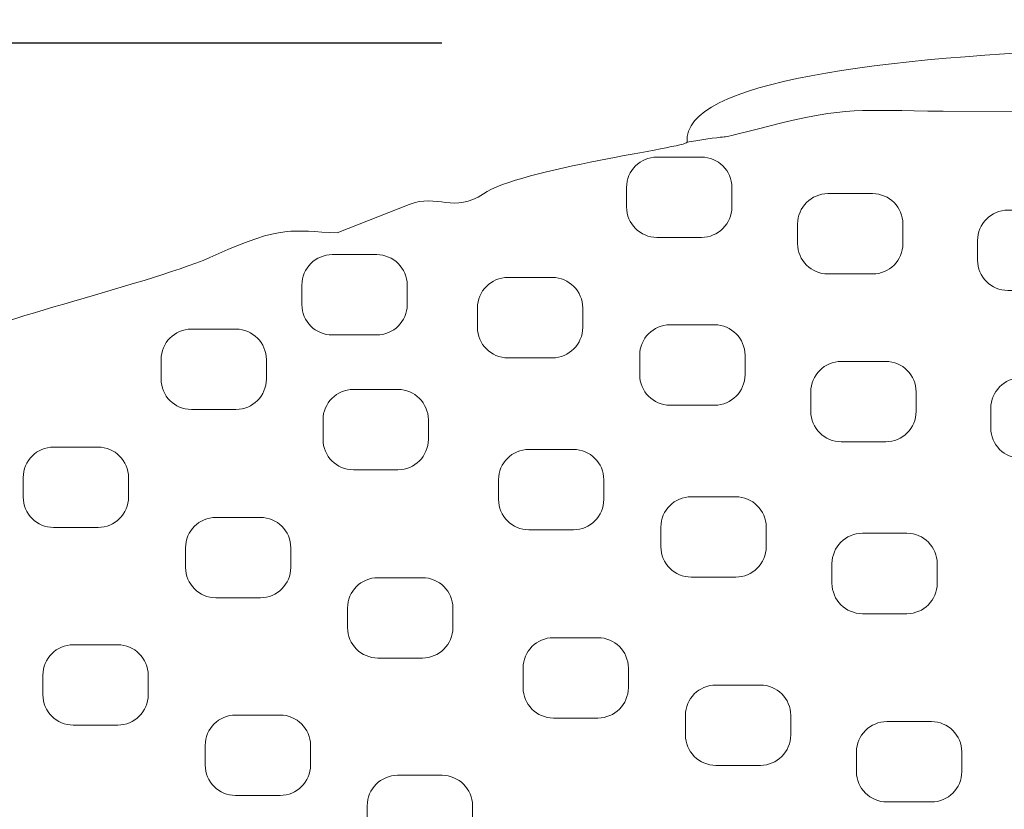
# Model space of a CAD drawing. Header units: millimetres. Extents: x -2387 to -702, y -1632 to 716.
# Tile 4 of 41: x -1261 to -1132, y -1512 to -1409. Entities that reach past the tile are written whole.
import ezdxf

# ---------------------------------------------------------------- set-up
doc = ezdxf.new("R2010")
doc.units = ezdxf.units.MM
doc.header["$MEASUREMENT"] = 0
doc.layers.add('COTAS', color=1, linetype='Continuous')
doc.layers.add('TATI', color=7, linetype='Continuous')
doc.dimstyles.get("Standard").update_dxf_attribs({"dimtxt": 20, "dimasz": 20, "dimexe": 7, "dimexo": 4, "dimgap": 12, "dimtad": 0, "dimtoh": 1, "dimdec": 0, "dimzin": 0, "dimdsep": 46, "dimtxsty": 'Standard', "dimcen": 0.09, "dimadec": 0, "dimazin": 0, "dimtfac": 1, "dimtdec": 0, "dimtofl": 0, "dimtmove": 0, "dimatfit": 3, "dimfxl": 1, "dimtolj": 1, "dimtzin": 0, "dimarcsym": 0})

# ---------------------------------------------------------------- blocks, each defined once
blk = doc.blocks.new('*D2')
at = {"layer": 'COTAS', "color": 0, "lineweight": -2, "transparency": 16777216}
for p, q in [((-1205.68, -1412.03), (-1368.81, -1412.03)), ((-1361.81, -1432.03), (-1361.81, -1485.01)), ((-1361.81, -1611.99), (-1361.81, -1559.01)), ((-1025.2, -1631.99), (-1368.81, -1631.99))]:
    blk.add_line(p, q, dxfattribs=at)
at = {"layer": 'COTAS', "color": 0, "transparency": 16777216}
for points in [[(-1365.14, -1432.03), (-1358.47, -1432.03), (-1361.81, -1412.03)], [(-1365.14, -1611.99), (-1358.47, -1611.99), (-1361.81, -1631.99)]]:
    blk.add_solid(points, dxfattribs=at)
at = {"layer": 'Defpoints', "color": 0, "transparency": 16777216}
for p in [(-1201.68, -1412.03), (-1361.81, -1631.99), (-1021.2, -1631.99)]:
    blk.add_point(p, dxfattribs=at)
at = {"layer": 'COTAS', "color": 0, "transparency": 16777216, "insert": (-1361.81, -1522.01), "char_height": 20, "attachment_point": 5, "rotation": 90}
blk.add_mtext('\\A1;220', dxfattribs=at)

msp = doc.modelspace()

# ---------------------------------------------------------------- linework, layer by layer
at = {"layer": 'TATI', "lineweight": 9}
for points, knots in [([(-1173.69, -1424.94), (-1174.92, -1408.98), (-1069.41, -1412.67), (-1044.28, -1411.94), (-1044.28, -1411.94), (-1015.19, -1411.1), (-936.67, -1414.76), (-916.55, -1416.56), (-916.55, -1416.56), (-912.94, -1416.88), (-886.5, -1417.4), (-884.51, -1428.74), (-884.51, -1428.74), (-873.53, -1429.92), (-868.82, -1438.04), (-857.37, -1437.35), (-857.37, -1437.35), (-839.17, -1439.43), (-851.75, -1446.46), (-823.25, -1444.36), (-823.25, -1444.36), (-815.3, -1445.56), (-812.55, -1449.4), (-805.96, -1449.6), (-805.96, -1449.6), (-802.93, -1449.69), (-797.59, -1454.69), (-796.06, -1455.1), (-796.06, -1455.1), (-789.31, -1456.88), (-782.08, -1463.8), (-775.83, -1471.93), (-775.83, -1471.93), (-774.03, -1474.27), (-769.74, -1477.44), (-768.49, -1479.09), (-768.49, -1479.09), (-763.34, -1485.91), (-758.96, -1492.66), (-760.56, -1510.26), (-760.56, -1510.26), (-761.35, -1519), (-759.21, -1525.33), (-765.71, -1534.85), (-765.71, -1534.85), (-769.89, -1545.66), (-774.85, -1545.94), (-784.21, -1555.42), (-784.21, -1555.42), (-793.63, -1564.95), (-796.19, -1566.79), (-807.55, -1573.08), (-807.55, -1573.08), (-814.21, -1576.76), (-812.8, -1577.33), (-819.63, -1579.04), (-819.63, -1579.04), (-823.37, -1579.97), (-825.09, -1586.06), (-834.27, -1586.57), (-834.27, -1586.57), (-841.4, -1594.55), (-845.43, -1592.72), (-849.72, -1593.74), (-849.72, -1593.74), (-853.73, -1596.89), (-857.04, -1597.99), (-863.11, -1599.14), (-863.11, -1599.14), (-870.35, -1603.04), (-871.01, -1602.74), (-877.91, -1603.54), (-877.91, -1603.54), (-878.76, -1605.15), (-883.44, -1606.41), (-889.34, -1607.88), (-889.34, -1607.88), (-896.28, -1612.51), (-896.76, -1611.8), (-903.74, -1612.46), (-903.74, -1612.46), (-904.64, -1612.55), (-906.05, -1615.92), (-919.34, -1617.22), (-919.34, -1617.22), (-924.55, -1620.5), (-928.17, -1620.57), (-932.38, -1620.05), (-932.38, -1620.05), (-936.44, -1622.8), (-939.48, -1622.92), (-943.49, -1622.27), (-943.49, -1622.27), (-950.47, -1625.82), (-953.78, -1623.04), (-956.82, -1623.99), (-956.82, -1623.99), (-960.54, -1625.15), (-970.74, -1625.46), (-973.58, -1624.75), (-973.58, -1624.75), (-975.71, -1625.96), (-983.21, -1628.06), (-988.38, -1627.4), (-988.38, -1627.4), (-992.89, -1626.82), (-998.27, -1629.58), (-1005.35, -1629.08), (-1005.35, -1629.08), (-1014.25, -1630.55), (-1016.05, -1630.63), (-1024.06, -1629.61), (-1024.06, -1629.61), (-1030.62, -1630.89), (-1036.72, -1631.19), (-1040.37, -1630.37), (-1040.37, -1630.37), (-1045.13, -1630.61), (-1046.84, -1630.89), (-1053.87, -1631.15), (-1053.87, -1631.15), (-1059.14, -1631.83), (-1062.33, -1630.8), (-1067.61, -1629.66), (-1067.61, -1629.66), (-1073.02, -1630.87), (-1078.32, -1630.08), (-1082.36, -1628.04), (-1082.36, -1628.04), (-1091.63, -1628.93), (-1094.07, -1628.54), (-1099.43, -1625.87), (-1099.43, -1625.87), (-1105.91, -1626.42), (-1109.97, -1628.38), (-1115.59, -1624.2), (-1115.59, -1624.2), (-1119.43, -1623.59), (-1121.95, -1626.29), (-1127.11, -1622.39), (-1127.11, -1622.39), (-1128.87, -1622.11), (-1132.33, -1623.24), (-1135.84, -1622.34), (-1135.84, -1622.34), (-1139.35, -1621.44), (-1138.84, -1619.28), (-1144.19, -1619.57), (-1144.19, -1619.57), (-1155.41, -1620.16), (-1155.55, -1616.7), (-1160.15, -1615.57), (-1160.15, -1615.57), (-1166.35, -1614.05), (-1167.79, -1616.47), (-1176.68, -1609.77), (-1176.68, -1609.77), (-1181.34, -1608.9), (-1183.75, -1608.06), (-1187.75, -1605.57), (-1187.75, -1605.57), (-1191.21, -1605.49), (-1192.24, -1607.07), (-1199.71, -1602.29), (-1199.71, -1602.29), (-1207.85, -1602.78), (-1208.58, -1601.7), (-1213.44, -1600.09), (-1213.44, -1600.09), (-1220.58, -1601.59), (-1226.07, -1598.86), (-1230.4, -1595.03), (-1230.4, -1595.03), (-1239.2, -1595.67), (-1240.19, -1591.17), (-1244.64, -1590.74), (-1244.64, -1590.74), (-1250.33, -1590.19), (-1254.66, -1587.13), (-1259, -1584.39), (-1259, -1584.39), (-1265.03, -1580.57), (-1266.74, -1582.9), (-1274.61, -1576.64), (-1274.61, -1576.64), (-1274.61, -1576.64), (-1285.95, -1565.97), (-1285.95, -1565.97), (-1285.95, -1565.97), (-1288.12, -1564.07), (-1297.27, -1561.29), (-1295.37, -1553.52), (-1295.37, -1553.52), (-1301.69, -1549.94), (-1301.4, -1542.83), (-1301.69, -1540.72), (-1301.69, -1540.72), (-1305.12, -1538.59), (-1306.08, -1530.18), (-1306.24, -1526.84), (-1306.24, -1526.84), (-1306.37, -1523.95), (-1311.46, -1522.26), (-1310.6, -1516.58), (-1310.6, -1516.58), (-1310.6, -1516.58), (-1309.17, -1510.47), (-1309.17, -1510.47), (-1309.17, -1510.47), (-1310.27, -1505.27), (-1312.4, -1501.91), (-1306.64, -1494.4), (-1306.64, -1494.4), (-1304.52, -1491.62), (-1307.5, -1486.28), (-1303.98, -1479.12), (-1303.98, -1479.12), (-1296.8, -1464.51), (-1281.89, -1458.44), (-1270, -1451.27), (-1270, -1451.27), (-1264.78, -1448.12), (-1243.2, -1443.32), (-1235.13, -1439.64), (-1235.13, -1439.64), (-1226.38, -1435.66), (-1225.24, -1436.56), (-1219.3, -1436.75), (-1219.3, -1436.75), (-1219.3, -1436.75), (-1209.93, -1433.05), (-1209.93, -1433.05), (-1209.93, -1433.05), (-1206.31, -1431.62), (-1204.06, -1434.28), (-1200.25, -1431.66), (-1200.25, -1431.66), (-1195.56, -1428.43), (-1173.64, -1425.59), (-1173.69, -1424.94)], [0, 0, 0, 0, 0.016393, 0.016393, 0.016393, 0.016393, 0.032787, 0.032787, 0.032787, 0.032787, 0.04918, 0.04918, 0.04918, 0.04918, 0.065574, 0.065574, 0.065574, 0.065574, 0.081967, 0.081967, 0.081967, 0.081967, 0.098361, 0.098361, 0.098361, 0.098361, 0.114754, 0.114754, 0.114754, 0.114754, 0.131148, 0.131148, 0.131148, 0.131148, 0.147541, 0.147541, 0.147541, 0.147541, 0.163934, 0.163934, 0.163934, 0.163934, 0.180328, 0.180328, 0.180328, 0.180328, 0.196721, 0.196721, 0.196721, 0.196721, 0.213115, 0.213115, 0.213115, 0.213115, 0.229508, 0.229508, 0.229508, 0.229508, 0.245902, 0.245902, 0.245902, 0.245902, 0.262295, 0.262295, 0.262295, 0.262295, 0.278689, 0.278689, 0.278689, 0.278689, 0.295082, 0.295082, 0.295082, 0.295082, 0.311475, 0.311475, 0.311475, 0.311475, 0.327869, 0.327869, 0.327869, 0.327869, 0.344262, 0.344262, 0.344262, 0.344262, 0.360656, 0.360656, 0.360656, 0.360656, 0.377049, 0.377049, 0.377049, 0.377049, 0.393443, 0.393443, 0.393443, 0.393443, 0.409836, 0.409836, 0.409836, 0.409836, 0.42623, 0.42623, 0.42623, 0.42623, 0.442623, 0.442623, 0.442623, 0.442623, 0.459016, 0.459016, 0.459016, 0.459016, 0.47541, 0.47541, 0.47541, 0.47541, 0.491803, 0.491803, 0.491803, 0.491803, 0.508197, 0.508197, 0.508197, 0.508197, 0.52459, 0.52459, 0.52459, 0.52459, 0.540984, 0.540984, 0.540984, 0.540984, 0.557377, 0.557377, 0.557377, 0.557377, 0.57377, 0.57377, 0.57377, 0.573771, 0.590164, 0.590164, 0.590164, 0.590164, 0.606557, 0.606557, 0.606557, 0.606557, 0.622951, 0.622951, 0.622951, 0.622951, 0.639344, 0.639344, 0.639344, 0.639344, 0.655738, 0.655738, 0.655738, 0.655738, 0.672131, 0.672131, 0.672131, 0.672131, 0.688525, 0.688525, 0.688525, 0.688525, 0.704918, 0.704918, 0.704918, 0.704918, 0.721311, 0.721311, 0.721311, 0.721311, 0.737705, 0.737705, 0.737705, 0.737705, 0.754098, 0.754098, 0.754098, 0.754098, 0.770492, 0.770492, 0.770492, 0.770492, 0.786885, 0.786885, 0.786885, 0.786885, 0.803279, 0.803279, 0.803279, 0.803279, 0.819672, 0.819672, 0.819672, 0.819672, 0.836066, 0.836066, 0.836066, 0.836066, 0.852459, 0.852459, 0.852459, 0.852459, 0.868852, 0.868852, 0.868852, 0.868852, 0.885246, 0.885246, 0.885246, 0.885246, 0.901639, 0.901639, 0.901639, 0.901639, 0.918033, 0.918033, 0.918033, 0.918033, 0.934426, 0.934426, 0.934426, 0.934426, 0.95082, 0.95082, 0.95082, 0.95082, 0.967213, 0.967213, 0.967213, 0.967213, 1, 1, 1, 1]), ([(-1173.69, -1424.94), (-1165.4, -1423.57), (-1172.17, -1425.13), (-1163.02, -1422.84), (-1163.02, -1422.84), (-1152.48, -1420.21), (-1151.55, -1420.83), (-1140.32, -1420.91), (-1140.32, -1420.91), (-1140.32, -1420.91), (-1128.01, -1421), (-1128.01, -1421), (-1128.01, -1421), (-1121.17, -1421.05), (-1118.81, -1418.62), (-1114.09, -1422.02), (-1114.09, -1422.02), (-1114.08, -1422.03), (-1113.36, -1421.55), (-1107.32, -1421.21), (-1107.32, -1421.21), (-1103.5, -1421), (-1078.23, -1416.6), (-1069.71, -1420.55), (-1069.71, -1420.55), (-1062.02, -1420.55), (-1056.09, -1417.91), (-1043.23, -1420.22), (-1043.23, -1420.22), (-1033.32, -1418.08), (-998.3, -1417.97), (-984.44, -1420.5), (-984.44, -1420.5), (-974.78, -1422.27), (-962.04, -1417.24), (-941.73, -1422.31), (-941.73, -1422.31), (-926.46, -1426.12), (-917, -1417.48), (-902.84, -1425.53), (-902.84, -1425.53), (-899.26, -1425.56), (-893.43, -1424.3), (-887.33, -1428.02), (-887.33, -1428.02), (-885.56, -1429.09), (-884.57, -1428.72), (-884.51, -1428.74)], [0, 0, 0, 0, 0.076923, 0.076923, 0.076923, 0.076923, 0.153846, 0.153846, 0.153846, 0.153846, 0.230769, 0.230769, 0.230769, 0.230769, 0.307692, 0.307692, 0.307692, 0.307692, 0.384615, 0.384615, 0.384615, 0.384615, 0.461538, 0.461538, 0.461538, 0.461538, 0.538462, 0.538462, 0.538462, 0.538462, 0.615385, 0.615385, 0.615385, 0.615385, 0.692308, 0.692308, 0.692308, 0.692308, 0.769231, 0.769231, 0.769231, 0.769231, 0.846154, 0.846154, 0.846154, 0.846154, 1, 1, 1, 1]), ([(-1181.58, -1430.84), (-1181.58, -1430.84), (-1181.58, -1433.39), (-1181.58, -1433.39), (-1181.58, -1433.39), (-1181.58, -1435.57), (-1179.8, -1437.35), (-1177.62, -1437.35), (-1177.62, -1437.35), (-1177.62, -1437.35), (-1171.81, -1437.35), (-1171.81, -1437.35), (-1171.81, -1437.35), (-1169.63, -1437.35), (-1167.85, -1435.57), (-1167.85, -1433.39), (-1167.85, -1433.39), (-1167.85, -1433.39), (-1167.85, -1430.84), (-1167.85, -1430.84), (-1167.85, -1430.84), (-1167.85, -1428.66), (-1169.63, -1426.88), (-1171.81, -1426.88), (-1171.81, -1426.88), (-1171.81, -1426.88), (-1177.62, -1426.88), (-1177.62, -1426.88), (-1177.62, -1426.88), (-1179.8, -1426.88), (-1181.58, -1428.66), (-1181.58, -1430.84)], [0, 0, 0, 0, 0.111111, 0.111111, 0.111111, 0.111111, 0.222222, 0.222222, 0.222222, 0.222222, 0.333333, 0.333333, 0.333333, 0.333333, 0.444444, 0.444444, 0.444444, 0.444444, 0.555556, 0.555556, 0.555556, 0.555556, 0.666667, 0.666667, 0.666667, 0.666667, 0.777778, 0.777778, 0.777778, 0.777778, 1, 1, 1, 1]), ([(-1159.28, -1435.61), (-1159.28, -1435.61), (-1159.28, -1438.16), (-1159.28, -1438.16), (-1159.28, -1438.16), (-1159.28, -1440.34), (-1157.5, -1442.12), (-1155.32, -1442.12), (-1155.32, -1442.12), (-1155.32, -1442.12), (-1149.5, -1442.12), (-1149.5, -1442.12), (-1149.5, -1442.12), (-1147.32, -1442.12), (-1145.55, -1440.34), (-1145.55, -1438.16), (-1145.55, -1438.16), (-1145.55, -1438.16), (-1145.55, -1435.61), (-1145.55, -1435.61), (-1145.55, -1435.61), (-1145.55, -1433.43), (-1147.32, -1431.65), (-1149.5, -1431.65), (-1149.5, -1431.65), (-1149.5, -1431.65), (-1155.32, -1431.65), (-1155.32, -1431.65), (-1155.32, -1431.65), (-1157.5, -1431.65), (-1159.28, -1433.43), (-1159.28, -1435.61)], [0, 0, 0, 0, 0.111111, 0.111111, 0.111111, 0.111111, 0.222222, 0.222222, 0.222222, 0.222222, 0.333333, 0.333333, 0.333333, 0.333333, 0.444444, 0.444444, 0.444444, 0.444444, 0.555556, 0.555556, 0.555556, 0.555556, 0.666667, 0.666667, 0.666667, 0.666667, 0.777778, 0.777778, 0.777778, 0.777778, 1, 1, 1, 1]), ([(-1135.82, -1437.76), (-1135.82, -1437.76), (-1135.82, -1440.32), (-1135.82, -1440.32), (-1135.82, -1440.32), (-1135.82, -1442.49), (-1134.04, -1444.27), (-1131.86, -1444.27), (-1131.86, -1444.27), (-1131.86, -1444.27), (-1126.05, -1444.27), (-1126.05, -1444.27), (-1126.05, -1444.27), (-1123.87, -1444.27), (-1122.09, -1442.49), (-1122.09, -1440.32), (-1122.09, -1440.32), (-1122.09, -1440.32), (-1122.09, -1437.76), (-1122.09, -1437.76), (-1122.09, -1437.76), (-1122.09, -1435.58), (-1123.87, -1433.8), (-1126.05, -1433.8), (-1126.05, -1433.8), (-1126.05, -1433.8), (-1131.86, -1433.8), (-1131.86, -1433.8), (-1131.86, -1433.8), (-1134.04, -1433.8), (-1135.82, -1435.58), (-1135.82, -1437.76)], [0, 0, 0, 0, 0.111111, 0.111111, 0.111111, 0.111111, 0.222222, 0.222222, 0.222222, 0.222222, 0.333333, 0.333333, 0.333333, 0.333333, 0.444444, 0.444444, 0.444444, 0.444444, 0.555556, 0.555556, 0.555556, 0.555556, 0.666667, 0.666667, 0.666667, 0.666667, 0.777778, 0.777778, 0.777778, 0.777778, 1, 1, 1, 1]), ([(-1223.92, -1443.56), (-1223.92, -1443.56), (-1223.92, -1446.11), (-1223.92, -1446.11), (-1223.92, -1446.11), (-1223.92, -1448.29), (-1222.14, -1450.07), (-1219.96, -1450.07), (-1219.96, -1450.07), (-1219.96, -1450.07), (-1214.14, -1450.07), (-1214.14, -1450.07), (-1214.14, -1450.07), (-1211.96, -1450.07), (-1210.19, -1448.29), (-1210.19, -1446.11), (-1210.19, -1446.11), (-1210.19, -1446.11), (-1210.19, -1443.56), (-1210.19, -1443.56), (-1210.19, -1443.56), (-1210.19, -1441.38), (-1211.96, -1439.6), (-1214.14, -1439.6), (-1214.14, -1439.6), (-1214.14, -1439.6), (-1219.96, -1439.6), (-1219.96, -1439.6), (-1219.96, -1439.6), (-1222.14, -1439.6), (-1223.92, -1441.38), (-1223.92, -1443.56)], [0, 0, 0, 0, 0.111111, 0.111111, 0.111111, 0.111111, 0.222222, 0.222222, 0.222222, 0.222222, 0.333333, 0.333333, 0.333333, 0.333333, 0.444444, 0.444444, 0.444444, 0.444444, 0.555556, 0.555556, 0.555556, 0.555556, 0.666667, 0.666667, 0.666667, 0.666667, 0.777778, 0.777778, 0.777778, 0.777778, 1, 1, 1, 1]), ([(-1201.03, -1446.54), (-1201.03, -1446.54), (-1201.03, -1449.1), (-1201.03, -1449.1), (-1201.03, -1449.1), (-1201.03, -1451.27), (-1199.25, -1453.05), (-1197.07, -1453.05), (-1197.07, -1453.05), (-1197.07, -1453.05), (-1191.26, -1453.05), (-1191.26, -1453.05), (-1191.26, -1453.05), (-1189.08, -1453.05), (-1187.3, -1451.27), (-1187.3, -1449.1), (-1187.3, -1449.1), (-1187.3, -1449.1), (-1187.3, -1446.54), (-1187.3, -1446.54), (-1187.3, -1446.54), (-1187.3, -1444.36), (-1189.08, -1442.58), (-1191.26, -1442.58), (-1191.26, -1442.58), (-1191.26, -1442.58), (-1197.07, -1442.58), (-1197.07, -1442.58), (-1197.07, -1442.58), (-1199.25, -1442.58), (-1201.03, -1444.36), (-1201.03, -1446.54)], [0, 0, 0, 0, 0.111111, 0.111111, 0.111111, 0.111111, 0.222222, 0.222222, 0.222222, 0.222222, 0.333333, 0.333333, 0.333333, 0.333333, 0.444444, 0.444444, 0.444444, 0.444444, 0.555556, 0.555556, 0.555556, 0.555556, 0.666667, 0.666667, 0.666667, 0.666667, 0.777778, 0.777778, 0.777778, 0.777778, 1, 1, 1, 1]), ([(-1242.28, -1453.27), (-1242.28, -1453.27), (-1242.28, -1455.82), (-1242.28, -1455.82), (-1242.28, -1455.82), (-1242.28, -1458), (-1240.5, -1459.78), (-1238.33, -1459.78), (-1238.33, -1459.78), (-1238.33, -1459.78), (-1232.51, -1459.78), (-1232.51, -1459.78), (-1232.51, -1459.78), (-1230.33, -1459.78), (-1228.55, -1458), (-1228.55, -1455.82), (-1228.55, -1455.82), (-1228.55, -1455.82), (-1228.55, -1453.27), (-1228.55, -1453.27), (-1228.55, -1453.27), (-1228.55, -1451.09), (-1230.33, -1449.31), (-1232.51, -1449.31), (-1232.51, -1449.31), (-1232.51, -1449.31), (-1238.33, -1449.31), (-1238.33, -1449.31), (-1238.33, -1449.31), (-1240.5, -1449.31), (-1242.28, -1451.09), (-1242.28, -1453.27)], [0, 0, 0, 0, 0.111111, 0.111111, 0.111111, 0.111111, 0.222222, 0.222222, 0.222222, 0.222222, 0.333333, 0.333333, 0.333333, 0.333333, 0.444444, 0.444444, 0.444444, 0.444444, 0.555556, 0.555556, 0.555556, 0.555556, 0.666667, 0.666667, 0.666667, 0.666667, 0.777778, 0.777778, 0.777778, 0.777778, 1, 1, 1, 1]), ([(-1179.87, -1452.71), (-1179.87, -1452.71), (-1179.87, -1455.27), (-1179.87, -1455.27), (-1179.87, -1455.27), (-1179.87, -1457.44), (-1178.09, -1459.22), (-1175.91, -1459.22), (-1175.91, -1459.22), (-1175.91, -1459.22), (-1170.09, -1459.22), (-1170.09, -1459.22), (-1170.09, -1459.22), (-1167.91, -1459.22), (-1166.14, -1457.44), (-1166.14, -1455.27), (-1166.14, -1455.27), (-1166.14, -1455.27), (-1166.14, -1452.71), (-1166.14, -1452.71), (-1166.14, -1452.71), (-1166.14, -1450.53), (-1167.91, -1448.75), (-1170.09, -1448.75), (-1170.09, -1448.75), (-1170.09, -1448.75), (-1175.91, -1448.75), (-1175.91, -1448.75), (-1175.91, -1448.75), (-1178.09, -1448.75), (-1179.87, -1450.53), (-1179.87, -1452.71)], [0, 0, 0, 0, 0.111111, 0.111111, 0.111111, 0.111111, 0.222222, 0.222222, 0.222222, 0.222222, 0.333333, 0.333333, 0.333333, 0.333333, 0.444444, 0.444444, 0.444444, 0.444444, 0.555556, 0.555556, 0.555556, 0.555556, 0.666667, 0.666667, 0.666667, 0.666667, 0.777778, 0.777778, 0.777778, 0.777778, 1, 1, 1, 1]), ([(-1157.56, -1457.48), (-1157.56, -1457.48), (-1157.56, -1460.03), (-1157.56, -1460.03), (-1157.56, -1460.03), (-1157.56, -1462.21), (-1155.78, -1463.99), (-1153.6, -1463.99), (-1153.6, -1463.99), (-1153.6, -1463.99), (-1147.79, -1463.99), (-1147.79, -1463.99), (-1147.79, -1463.99), (-1145.61, -1463.99), (-1143.83, -1462.21), (-1143.83, -1460.03), (-1143.83, -1460.03), (-1143.83, -1460.03), (-1143.83, -1457.48), (-1143.83, -1457.48), (-1143.83, -1457.48), (-1143.83, -1455.3), (-1145.61, -1453.52), (-1147.79, -1453.52), (-1147.79, -1453.52), (-1147.79, -1453.52), (-1153.6, -1453.52), (-1153.6, -1453.52), (-1153.6, -1453.52), (-1155.78, -1453.52), (-1157.56, -1455.3), (-1157.56, -1457.48)], [0, 0, 0, 0, 0.111111, 0.111111, 0.111111, 0.111111, 0.222222, 0.222222, 0.222222, 0.222222, 0.333333, 0.333333, 0.333333, 0.333333, 0.444444, 0.444444, 0.444444, 0.444444, 0.555556, 0.555556, 0.555556, 0.555556, 0.666667, 0.666667, 0.666667, 0.666667, 0.777778, 0.777778, 0.777778, 0.777778, 1, 1, 1, 1]), ([(-1134.1, -1459.63), (-1134.1, -1459.63), (-1134.1, -1462.19), (-1134.1, -1462.19), (-1134.1, -1462.19), (-1134.1, -1464.36), (-1132.32, -1466.15), (-1130.14, -1466.15), (-1130.14, -1466.15), (-1130.14, -1466.15), (-1124.33, -1466.15), (-1124.33, -1466.15), (-1124.33, -1466.15), (-1122.15, -1466.15), (-1120.37, -1464.36), (-1120.37, -1462.19), (-1120.37, -1462.19), (-1120.37, -1462.19), (-1120.37, -1459.63), (-1120.37, -1459.63), (-1120.37, -1459.63), (-1120.37, -1457.45), (-1122.15, -1455.67), (-1124.33, -1455.67), (-1124.33, -1455.67), (-1124.33, -1455.67), (-1130.14, -1455.67), (-1130.14, -1455.67), (-1130.14, -1455.67), (-1132.32, -1455.67), (-1134.1, -1457.45), (-1134.1, -1459.63)], [0, 0, 0, 0, 0.111111, 0.111111, 0.111111, 0.111111, 0.222222, 0.222222, 0.222222, 0.222222, 0.333333, 0.333333, 0.333333, 0.333333, 0.444444, 0.444444, 0.444444, 0.444444, 0.555556, 0.555556, 0.555556, 0.555556, 0.666667, 0.666667, 0.666667, 0.666667, 0.777778, 0.777778, 0.777778, 0.777778, 1, 1, 1, 1]), ([(-1221.16, -1461.12), (-1221.16, -1461.12), (-1221.16, -1463.68), (-1221.16, -1463.68), (-1221.16, -1463.68), (-1221.16, -1465.86), (-1219.38, -1467.64), (-1217.2, -1467.64), (-1217.2, -1467.64), (-1217.2, -1467.64), (-1211.39, -1467.64), (-1211.39, -1467.64), (-1211.39, -1467.64), (-1209.21, -1467.64), (-1207.43, -1465.86), (-1207.43, -1463.68), (-1207.43, -1463.68), (-1207.43, -1463.68), (-1207.43, -1461.12), (-1207.43, -1461.12), (-1207.43, -1461.12), (-1207.43, -1458.95), (-1209.21, -1457.17), (-1211.39, -1457.17), (-1211.39, -1457.17), (-1211.39, -1457.17), (-1217.2, -1457.17), (-1217.2, -1457.17), (-1217.2, -1457.17), (-1219.38, -1457.17), (-1221.16, -1458.95), (-1221.16, -1461.12)], [0, 0, 0, 0, 0.111111, 0.111111, 0.111111, 0.111111, 0.222222, 0.222222, 0.222222, 0.222222, 0.333333, 0.333333, 0.333333, 0.333333, 0.444444, 0.444444, 0.444444, 0.444444, 0.555556, 0.555556, 0.555556, 0.555556, 0.666667, 0.666667, 0.666667, 0.666667, 0.777778, 0.777778, 0.777778, 0.777778, 1, 1, 1, 1]), ([(-1260.25, -1468.65), (-1260.25, -1468.65), (-1260.25, -1471.2), (-1260.25, -1471.2), (-1260.25, -1471.2), (-1260.25, -1473.38), (-1258.47, -1475.16), (-1256.3, -1475.16), (-1256.3, -1475.16), (-1256.3, -1475.16), (-1250.48, -1475.16), (-1250.48, -1475.16), (-1250.48, -1475.16), (-1248.3, -1475.16), (-1246.52, -1473.38), (-1246.52, -1471.2), (-1246.52, -1471.2), (-1246.52, -1471.2), (-1246.52, -1468.65), (-1246.52, -1468.65), (-1246.52, -1468.65), (-1246.52, -1466.47), (-1248.3, -1464.69), (-1250.48, -1464.69), (-1250.48, -1464.69), (-1250.48, -1464.69), (-1256.3, -1464.69), (-1256.3, -1464.69), (-1256.3, -1464.69), (-1258.47, -1464.69), (-1260.25, -1466.47), (-1260.25, -1468.65)], [0, 0, 0, 0, 0.111111, 0.111111, 0.111111, 0.111111, 0.222222, 0.222222, 0.222222, 0.222222, 0.333333, 0.333333, 0.333333, 0.333333, 0.444444, 0.444444, 0.444444, 0.444444, 0.555556, 0.555556, 0.555556, 0.555556, 0.666667, 0.666667, 0.666667, 0.666667, 0.777778, 0.777778, 0.777778, 0.777778, 1, 1, 1, 1]), ([(-1198.28, -1468.94), (-1198.28, -1468.94), (-1198.28, -1471.5), (-1198.28, -1471.5), (-1198.28, -1471.5), (-1198.28, -1473.68), (-1196.5, -1475.46), (-1194.32, -1475.46), (-1194.32, -1475.46), (-1194.32, -1475.46), (-1188.51, -1475.46), (-1188.51, -1475.46), (-1188.51, -1475.46), (-1186.33, -1475.46), (-1184.55, -1473.68), (-1184.55, -1471.5), (-1184.55, -1471.5), (-1184.55, -1471.5), (-1184.55, -1468.94), (-1184.55, -1468.94), (-1184.55, -1468.94), (-1184.55, -1466.77), (-1186.33, -1464.99), (-1188.51, -1464.99), (-1188.51, -1464.99), (-1188.51, -1464.99), (-1194.32, -1464.99), (-1194.32, -1464.99), (-1194.32, -1464.99), (-1196.5, -1464.99), (-1198.28, -1466.77), (-1198.28, -1468.94)], [0, 0, 0, 0, 0.111111, 0.111111, 0.111111, 0.111111, 0.222222, 0.222222, 0.222222, 0.222222, 0.333333, 0.333333, 0.333333, 0.333333, 0.444444, 0.444444, 0.444444, 0.444444, 0.555556, 0.555556, 0.555556, 0.555556, 0.666667, 0.666667, 0.666667, 0.666667, 0.777778, 0.777778, 0.777778, 0.777778, 1, 1, 1, 1]), ([(-1177.11, -1475.11), (-1177.11, -1475.11), (-1177.11, -1477.67), (-1177.11, -1477.67), (-1177.11, -1477.67), (-1177.11, -1479.85), (-1175.33, -1481.63), (-1173.15, -1481.63), (-1173.15, -1481.63), (-1173.15, -1481.63), (-1167.34, -1481.63), (-1167.34, -1481.63), (-1167.34, -1481.63), (-1165.16, -1481.63), (-1163.38, -1479.85), (-1163.38, -1477.67), (-1163.38, -1477.67), (-1163.38, -1477.67), (-1163.38, -1475.11), (-1163.38, -1475.11), (-1163.38, -1475.11), (-1163.38, -1472.94), (-1165.16, -1471.16), (-1167.34, -1471.16), (-1167.34, -1471.16), (-1167.34, -1471.16), (-1173.15, -1471.16), (-1173.15, -1471.16), (-1173.15, -1471.16), (-1175.33, -1471.16), (-1177.11, -1472.94), (-1177.11, -1475.11)], [0, 0, 0, 0, 0.111111, 0.111111, 0.111111, 0.111111, 0.222222, 0.222222, 0.222222, 0.222222, 0.333333, 0.333333, 0.333333, 0.333333, 0.444444, 0.444444, 0.444444, 0.444444, 0.555556, 0.555556, 0.555556, 0.555556, 0.666667, 0.666667, 0.666667, 0.666667, 0.777778, 0.777778, 0.777778, 0.777778, 1, 1, 1, 1]), ([(-1239.09, -1477.81), (-1239.09, -1477.81), (-1239.09, -1480.37), (-1239.09, -1480.37), (-1239.09, -1480.37), (-1239.09, -1482.54), (-1237.31, -1484.32), (-1235.13, -1484.32), (-1235.13, -1484.32), (-1235.13, -1484.32), (-1229.32, -1484.32), (-1229.32, -1484.32), (-1229.32, -1484.32), (-1227.14, -1484.32), (-1225.36, -1482.54), (-1225.36, -1480.37), (-1225.36, -1480.37), (-1225.36, -1480.37), (-1225.36, -1477.81), (-1225.36, -1477.81), (-1225.36, -1477.81), (-1225.36, -1475.63), (-1227.14, -1473.85), (-1229.32, -1473.85), (-1229.32, -1473.85), (-1229.32, -1473.85), (-1235.13, -1473.85), (-1235.13, -1473.85), (-1235.13, -1473.85), (-1237.31, -1473.85), (-1239.09, -1475.63), (-1239.09, -1477.81)], [0, 0, 0, 0, 0.111111, 0.111111, 0.111111, 0.111111, 0.222222, 0.222222, 0.222222, 0.222222, 0.333333, 0.333333, 0.333333, 0.333333, 0.444444, 0.444444, 0.444444, 0.444444, 0.555556, 0.555556, 0.555556, 0.555556, 0.666667, 0.666667, 0.666667, 0.666667, 0.777778, 0.777778, 0.777778, 0.777778, 1, 1, 1, 1]), ([(-1154.8, -1479.88), (-1154.8, -1479.88), (-1154.8, -1482.44), (-1154.8, -1482.44), (-1154.8, -1482.44), (-1154.8, -1484.62), (-1153.02, -1486.4), (-1150.84, -1486.4), (-1150.84, -1486.4), (-1150.84, -1486.4), (-1145.03, -1486.4), (-1145.03, -1486.4), (-1145.03, -1486.4), (-1142.85, -1486.4), (-1141.07, -1484.62), (-1141.07, -1482.44), (-1141.07, -1482.44), (-1141.07, -1482.44), (-1141.07, -1479.88), (-1141.07, -1479.88), (-1141.07, -1479.88), (-1141.07, -1477.71), (-1142.85, -1475.92), (-1145.03, -1475.92), (-1145.03, -1475.92), (-1145.03, -1475.92), (-1150.84, -1475.92), (-1150.84, -1475.92), (-1150.84, -1475.92), (-1153.02, -1475.92), (-1154.8, -1477.71), (-1154.8, -1479.88)], [0, 0, 0, 0, 0.111111, 0.111111, 0.111111, 0.111111, 0.222222, 0.222222, 0.222222, 0.222222, 0.333333, 0.333333, 0.333333, 0.333333, 0.444444, 0.444444, 0.444444, 0.444444, 0.555556, 0.555556, 0.555556, 0.555556, 0.666667, 0.666667, 0.666667, 0.666667, 0.777778, 0.777778, 0.777778, 0.777778, 1, 1, 1, 1]), ([(-1217.96, -1485.67), (-1217.96, -1485.67), (-1217.96, -1488.22), (-1217.96, -1488.22), (-1217.96, -1488.22), (-1217.96, -1490.4), (-1216.18, -1492.18), (-1214, -1492.18), (-1214, -1492.18), (-1214, -1492.18), (-1208.19, -1492.18), (-1208.19, -1492.18), (-1208.19, -1492.18), (-1206.01, -1492.18), (-1204.23, -1490.4), (-1204.23, -1488.22), (-1204.23, -1488.22), (-1204.23, -1488.22), (-1204.23, -1485.67), (-1204.23, -1485.67), (-1204.23, -1485.67), (-1204.23, -1483.49), (-1206.01, -1481.71), (-1208.19, -1481.71), (-1208.19, -1481.71), (-1208.19, -1481.71), (-1214, -1481.71), (-1214, -1481.71), (-1214, -1481.71), (-1216.18, -1481.71), (-1217.96, -1483.49), (-1217.96, -1485.67)], [0, 0, 0, 0, 0.111111, 0.111111, 0.111111, 0.111111, 0.222222, 0.222222, 0.222222, 0.222222, 0.333333, 0.333333, 0.333333, 0.333333, 0.444444, 0.444444, 0.444444, 0.444444, 0.555556, 0.555556, 0.555556, 0.555556, 0.666667, 0.666667, 0.666667, 0.666667, 0.777778, 0.777778, 0.777778, 0.777778, 1, 1, 1, 1]), ([(-1257.69, -1494.41), (-1257.69, -1494.41), (-1257.69, -1496.97), (-1257.69, -1496.97), (-1257.69, -1496.97), (-1257.69, -1499.14), (-1255.91, -1500.92), (-1253.73, -1500.92), (-1253.73, -1500.92), (-1253.73, -1500.92), (-1247.92, -1500.92), (-1247.92, -1500.92), (-1247.92, -1500.92), (-1245.74, -1500.92), (-1243.96, -1499.14), (-1243.96, -1496.97), (-1243.96, -1496.97), (-1243.96, -1496.97), (-1243.96, -1494.41), (-1243.96, -1494.41), (-1243.96, -1494.41), (-1243.96, -1492.23), (-1245.74, -1490.45), (-1247.92, -1490.45), (-1247.92, -1490.45), (-1247.92, -1490.45), (-1253.73, -1490.45), (-1253.73, -1490.45), (-1253.73, -1490.45), (-1255.91, -1490.45), (-1257.69, -1492.23), (-1257.69, -1494.41)], [0, 0, 0, 0, 0.111111, 0.111111, 0.111111, 0.111111, 0.222222, 0.222222, 0.222222, 0.222222, 0.333333, 0.333333, 0.333333, 0.333333, 0.444444, 0.444444, 0.444444, 0.444444, 0.555556, 0.555556, 0.555556, 0.555556, 0.666667, 0.666667, 0.666667, 0.666667, 0.777778, 0.777778, 0.777778, 0.777778, 1, 1, 1, 1]), ([(-1195.08, -1493.49), (-1195.08, -1493.49), (-1195.08, -1496.04), (-1195.08, -1496.04), (-1195.08, -1496.04), (-1195.08, -1498.22), (-1193.3, -1500), (-1191.12, -1500), (-1191.12, -1500), (-1191.12, -1500), (-1185.31, -1500), (-1185.31, -1500), (-1185.31, -1500), (-1183.13, -1500), (-1181.35, -1498.22), (-1181.35, -1496.04), (-1181.35, -1496.04), (-1181.35, -1496.04), (-1181.35, -1493.49), (-1181.35, -1493.49), (-1181.35, -1493.49), (-1181.35, -1491.31), (-1183.13, -1489.53), (-1185.31, -1489.53), (-1185.31, -1489.53), (-1185.31, -1489.53), (-1191.12, -1489.53), (-1191.12, -1489.53), (-1191.12, -1489.53), (-1193.3, -1489.53), (-1195.08, -1491.31), (-1195.08, -1493.49)], [0, 0, 0, 0, 0.111111, 0.111111, 0.111111, 0.111111, 0.222222, 0.222222, 0.222222, 0.222222, 0.333333, 0.333333, 0.333333, 0.333333, 0.444444, 0.444444, 0.444444, 0.444444, 0.555556, 0.555556, 0.555556, 0.555556, 0.666667, 0.666667, 0.666667, 0.666667, 0.777778, 0.777778, 0.777778, 0.777778, 1, 1, 1, 1]), ([(-1173.91, -1499.66), (-1173.91, -1499.66), (-1173.91, -1502.21), (-1173.91, -1502.21), (-1173.91, -1502.21), (-1173.91, -1504.39), (-1172.13, -1506.17), (-1169.95, -1506.17), (-1169.95, -1506.17), (-1169.95, -1506.17), (-1164.14, -1506.17), (-1164.14, -1506.17), (-1164.14, -1506.17), (-1161.96, -1506.17), (-1160.18, -1504.39), (-1160.18, -1502.21), (-1160.18, -1502.21), (-1160.18, -1502.21), (-1160.18, -1499.66), (-1160.18, -1499.66), (-1160.18, -1499.66), (-1160.18, -1497.48), (-1161.96, -1495.7), (-1164.14, -1495.7), (-1164.14, -1495.7), (-1164.14, -1495.7), (-1169.95, -1495.7), (-1169.95, -1495.7), (-1169.95, -1495.7), (-1172.13, -1495.7), (-1173.91, -1497.48), (-1173.91, -1499.66)], [0, 0, 0, 0, 0.111111, 0.111111, 0.111111, 0.111111, 0.222222, 0.222222, 0.222222, 0.222222, 0.333333, 0.333333, 0.333333, 0.333333, 0.444444, 0.444444, 0.444444, 0.444444, 0.555556, 0.555556, 0.555556, 0.555556, 0.666667, 0.666667, 0.666667, 0.666667, 0.777778, 0.777778, 0.777778, 0.777778, 1, 1, 1, 1]), ([(-1236.52, -1503.57), (-1236.52, -1503.57), (-1236.52, -1506.13), (-1236.52, -1506.13), (-1236.52, -1506.13), (-1236.52, -1508.31), (-1234.74, -1510.09), (-1232.57, -1510.09), (-1232.57, -1510.09), (-1232.57, -1510.09), (-1226.75, -1510.09), (-1226.75, -1510.09), (-1226.75, -1510.09), (-1224.57, -1510.09), (-1222.79, -1508.31), (-1222.79, -1506.13), (-1222.79, -1506.13), (-1222.79, -1506.13), (-1222.79, -1503.57), (-1222.79, -1503.57), (-1222.79, -1503.57), (-1222.79, -1501.4), (-1224.57, -1499.61), (-1226.75, -1499.61), (-1226.75, -1499.61), (-1226.75, -1499.61), (-1232.57, -1499.61), (-1232.57, -1499.61), (-1232.57, -1499.61), (-1234.74, -1499.61), (-1236.52, -1501.4), (-1236.52, -1503.57)], [0, 0, 0, 0, 0.111111, 0.111111, 0.111111, 0.111111, 0.222222, 0.222222, 0.222222, 0.222222, 0.333333, 0.333333, 0.333333, 0.333333, 0.444444, 0.444444, 0.444444, 0.444444, 0.555556, 0.555556, 0.555556, 0.555556, 0.666667, 0.666667, 0.666667, 0.666667, 0.777778, 0.777778, 0.777778, 0.777778, 1, 1, 1, 1]), ([(-1151.61, -1504.42), (-1151.61, -1504.42), (-1151.61, -1506.98), (-1151.61, -1506.98), (-1151.61, -1506.98), (-1151.61, -1509.16), (-1149.83, -1510.94), (-1147.65, -1510.94), (-1147.65, -1510.94), (-1147.65, -1510.94), (-1141.83, -1510.94), (-1141.83, -1510.94), (-1141.83, -1510.94), (-1139.66, -1510.94), (-1137.88, -1509.16), (-1137.88, -1506.98), (-1137.88, -1506.98), (-1137.88, -1506.98), (-1137.88, -1504.42), (-1137.88, -1504.42), (-1137.88, -1504.42), (-1137.88, -1502.25), (-1139.66, -1500.47), (-1141.83, -1500.47), (-1141.83, -1500.47), (-1141.83, -1500.47), (-1147.65, -1500.47), (-1147.65, -1500.47), (-1147.65, -1500.47), (-1149.83, -1500.47), (-1151.61, -1502.25), (-1151.61, -1504.42)], [0, 0, 0, 0, 0.111111, 0.111111, 0.111111, 0.111111, 0.222222, 0.222222, 0.222222, 0.222222, 0.333333, 0.333333, 0.333333, 0.333333, 0.444444, 0.444444, 0.444444, 0.444444, 0.555556, 0.555556, 0.555556, 0.555556, 0.666667, 0.666667, 0.666667, 0.666667, 0.777778, 0.777778, 0.777778, 0.777778, 1, 1, 1, 1]), ([(-1215.4, -1511.43), (-1215.4, -1511.43), (-1215.4, -1513.98), (-1215.4, -1513.98), (-1215.4, -1513.98), (-1215.4, -1516.16), (-1213.62, -1517.94), (-1211.44, -1517.94), (-1211.44, -1517.94), (-1211.44, -1517.94), (-1205.63, -1517.94), (-1205.63, -1517.94), (-1205.63, -1517.94), (-1203.45, -1517.94), (-1201.67, -1516.16), (-1201.67, -1513.98), (-1201.67, -1513.98), (-1201.67, -1513.98), (-1201.67, -1511.43), (-1201.67, -1511.43), (-1201.67, -1511.43), (-1201.67, -1509.25), (-1203.45, -1507.47), (-1205.63, -1507.47), (-1205.63, -1507.47), (-1205.63, -1507.47), (-1211.44, -1507.47), (-1211.44, -1507.47), (-1211.44, -1507.47), (-1213.62, -1507.47), (-1215.4, -1509.25), (-1215.4, -1511.43)], [0, 0, 0, 0, 0.111111, 0.111111, 0.111111, 0.111111, 0.222222, 0.222222, 0.222222, 0.222222, 0.333333, 0.333333, 0.333333, 0.333333, 0.444444, 0.444444, 0.444444, 0.444444, 0.555556, 0.555556, 0.555556, 0.555556, 0.666667, 0.666667, 0.666667, 0.666667, 0.777778, 0.777778, 0.777778, 0.777778, 1, 1, 1, 1])]:
    msp.add_open_spline(points, degree=3, knots=knots, dxfattribs=at)

# ---------------------------------------------------------------- dimensions: what is measured, and where the dimension line sits
at = {"layer": 'COTAS'}
dim = msp.add_linear_dim(base=(-1361.81, -1631.99), p1=(-1201.68, -1412.03), p2=(-1021.2, -1631.99), angle=90, dimstyle='Standard', dxfattribs=at)
dim.commit()
dim.dimension.update_dxf_attribs({"geometry": '*D2', "text_midpoint": (-1361.81, -1522.01)})

doc.saveas('drawing.dxf')
